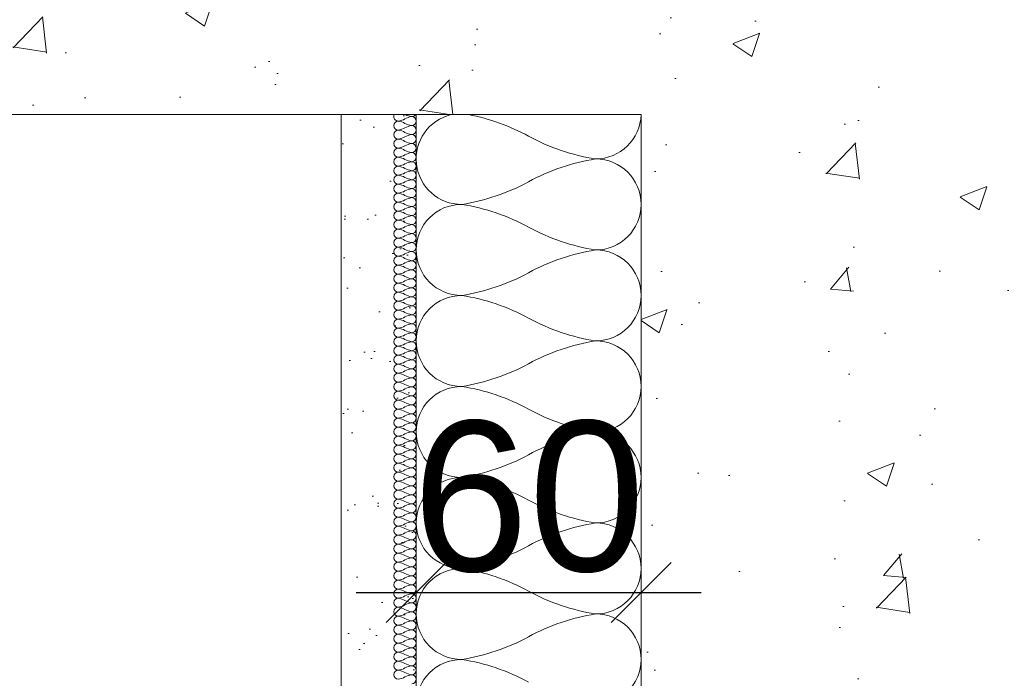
# Model space of a CAD drawing. Header units: millimetres. Extents: x 3652085 to 3778338, y -303702 to -273644.
# Tile 245 of 256: x 3701290 to 3701553, y -284337 to -284161. Entities that reach past the tile are written whole.
import ezdxf

# ---------------------------------------------------------------- set-up
doc = ezdxf.new("R2010")
doc.units = ezdxf.units.MM
doc.header["$PDMODE"] = 34
doc.linetypes.add('HIDDEN2', pattern=[4.7625, 3.175, -1.5875])
for name, color, linetype, lineweight in [('021 Various', 7, 'Continuous', 5), ('A-Detl-Thin', 150, 'Continuous', 18), ('DIM-03    (HAUSART)', 111, 'Continuous', 5), ('INSULATION (HAUSEART)', 31, 'Continuous', 15), ('SLAB    (HAUSART)_Pen_No__2', 8, 'Continuous', 15)]:
    doc.layers.add(name, color=color, linetype=linetype, lineweight=lineweight)
doc.styles.add('1-20 Eng HA', font='arial.ttf', dxfattribs={"height": 40})
doc.dimstyles.new('1-20 Eng HA', dxfattribs={"dimtxt": 40, "dimasz": 16, "dimexe": 16, "dimexo": 5, "dimgap": 5, "dimtad": 1, "dimdec": 0, "dimlfac": -1, "dimzin": 0, "dimdsep": 46, "dimtxsty": '1-20 Eng HA', "dimblk": 'OBLIQUE', "dimcen": 0.09, "dimdle": 16, "dimclrd": 256, "dimclre": 256, "dimclrt": 256, "dimadec": 0, "dimazin": 0, "dimtfac": 1, "dimtdec": 0, "dimtofl": 0, "dimtmove": 0, "dimatfit": 3, "dimldrblk": 'OBLIQUE', "dimfxl": 1, "dimtolj": 1, "dimtzin": 0, "dimlwe": 0, "dimarcsym": 0})

# ---------------------------------------------------------------- blocks, each defined once
blk = doc.blocks.new('_Oblique')
at = {"color": 0, "linetype": 'ByBlock', "lineweight": -2}
blk.add_line((-0.5, -0.5), (0.5, 0.5), dxfattribs=at)
blk = doc.blocks.new('*D447')
at = {"layer": 'Defpoints', "color": 0, "lineweight": 0, "transparency": 16777216}
for p in [(3701272.76, -284186.43), (3701272.76, -284186.43), (3701354.59, -284951.17)]:
    blk.add_point(p, dxfattribs=at)
at = {"layer": 'DIM-03    (HAUSART)', "lineweight": -2, "transparency": 16777216}
blk.add_line((3701272.76, -284967.17), (3701272.76, -284170.43), dxfattribs=at)
at = {"layer": 'DIM-03    (HAUSART)', "linetype": 'HIDDEN2', "lineweight": 0, "transparency": 16777216}
for p, q in [((3701277.76, -284186.43), (3701288.76, -284186.43)), ((3701349.59, -284951.17), (3701256.76, -284951.17))]:
    blk.add_line(p, q, dxfattribs=at)
at = {"layer": 'DIM-03    (HAUSART)', "lineweight": -2, "transparency": 16777216, "xscale": 16, "yscale": 16, "zscale": 16}
for p, rotation in [((3701272.76, -284186.43), 90), ((3701272.76, -284951.17), 270)]:
    blk.add_blockref('_Oblique', p, dxfattribs=dict(at, rotation=rotation))
at = {"layer": 'DIM-03    (HAUSART)', "lineweight": 0, "transparency": 16777216, "insert": (3701247.33, -284568.8), "char_height": 40, "attachment_point": 5, "rotation": 90, "style": '1-20 Eng HA'}
blk.add_mtext('\\A1;765', dxfattribs=at)
blk = doc.blocks.new('*D442')
at = {"layer": 'Defpoints', "color": 0, "lineweight": 0, "transparency": 16777216}
for p in [(3701455.67, -284313.86), (3701395.67, -284321.86), (3701455.67, -284321.97)]:
    blk.add_point(p, dxfattribs=at)
at = {"layer": 'DIM-03    (HAUSART)', "linetype": 'HIDDEN2', "lineweight": 0, "transparency": 16777216}
for p, q in [((3701395.67, -284316.86), (3701395.67, -284297.86)), ((3701455.67, -284316.97), (3701455.67, -284297.86))]:
    blk.add_line(p, q, dxfattribs=at)
at = {"layer": 'DIM-03    (HAUSART)', "lineweight": -2, "transparency": 16777216}
blk.add_line((3701379.67, -284313.86), (3701471.67, -284313.86), dxfattribs=at)
at = {"layer": 'DIM-03    (HAUSART)', "lineweight": -2, "transparency": 16777216, "xscale": 16, "yscale": 16, "zscale": 16, "rotation": 180}
blk.add_blockref('_Oblique', (3701395.67, -284313.86), dxfattribs=at)
at = {"layer": 'DIM-03    (HAUSART)', "lineweight": -2, "transparency": 16777216, "xscale": 16, "yscale": 16, "zscale": 16}
blk.add_blockref('_Oblique', (3701455.67, -284313.86), dxfattribs=at)
at = {"layer": 'DIM-03    (HAUSART)', "lineweight": 0, "transparency": 16777216, "insert": (3701425.67, -284288.44), "char_height": 40, "attachment_point": 5, "style": '1-20 Eng HA'}
blk.add_mtext('\\A1;60', dxfattribs=at)

msp = doc.modelspace()

# ---------------------------------------------------------------- hatches: boundary and pattern name
at = {"layer": '021 Various'}
h = msp.add_hatch(dxfattribs=at)
h.set_pattern_fill('SITEWORK_SAND', color=256, scale=10, angle=-180, style=0, pattern_type=2)
h.set_pattern_definition([(217.5, (3812511.794, -1008811.504), (0.62993358, -19.2682377), [0, -15.2, 0, -17, 0, -16.25]), (187.5, (3812511.794, -1008811.504), (-17.6977671, -28.22146065), [0, -8.2, 0, -13.7, 0, -5.25]), (147.5, (3812524.094, -1008811.504), (-31.1414186, -0.05659053), [0, -5, 0, -18, 0, -23.5]), (137.5, (3812524.094, -1008811.504), (-30.061266, -8.7767556), [0, -2.5, 0, -11.8, 0, -13.5])])
edge = h.paths.add_edge_path()
edge.add_line((3701515.67, -284946.43), (3701515.67, -284936.43))
edge.add_line((3701515.67, -284936.43), (3701515.67, -284927.92))
edge.add_line((3701515.67, -284927.92), (3701497.22, -284927.92))
edge.add_line((3701497.22, -284927.92), (3701497.22, -284929.68))
edge.add_arc((3701492.98, -284922.36), 8.46, 239.9384, 300.0616, ccw=False)
edge.add_line((3701488.75, -284929.68), (3701488.75, -284927.92))
edge.add_line((3701488.75, -284927.92), (3701478.43, -284927.92))
edge.add_line((3701478.43, -284927.92), (3701478.43, -284927.43))
edge.add_line((3701478.43, -284927.43), (3701458.86, -284927.43))
edge.add_line((3701458.86, -284927.43), (3701458.85, -284927.44))
edge.add_line((3701458.85, -284927.44), (3701458.82, -284927.44))
edge.add_line((3701458.82, -284927.44), (3701458.75, -284927.44))
edge.add_line((3701458.75, -284927.44), (3701458.72, -284927.45))
edge.add_line((3701458.72, -284927.45), (3701458.69, -284927.45))
edge.add_line((3701458.69, -284927.45), (3701458.65, -284927.45))
edge.add_line((3701458.65, -284927.45), (3701458.62, -284927.45))
edge.add_line((3701458.62, -284927.45), (3701458.59, -284927.45))
edge.add_line((3701458.59, -284927.45), (3701458.56, -284927.45))
edge.add_line((3701458.56, -284927.45), (3701458.52, -284927.46))
edge.add_line((3701458.52, -284927.46), (3701458.49, -284927.46))
edge.add_line((3701458.49, -284927.46), (3701458.46, -284927.46))
edge.add_line((3701458.46, -284927.46), (3701458.43, -284927.46))
edge.add_line((3701458.43, -284927.46), (3701458.4, -284927.46))
edge.add_line((3701458.4, -284927.46), (3701458.36, -284927.47))
edge.add_line((3701458.36, -284927.47), (3701458.33, -284927.47))
edge.add_line((3701458.33, -284927.47), (3701458.3, -284927.47))
edge.add_line((3701458.3, -284927.47), (3701458.27, -284927.47))
edge.add_line((3701458.27, -284927.47), (3701458.24, -284927.48))
edge.add_line((3701458.24, -284927.48), (3701458.21, -284927.48))
edge.add_line((3701458.21, -284927.48), (3701458.18, -284927.48))
edge.add_line((3701458.18, -284927.48), (3701458.15, -284927.48))
edge.add_line((3701458.15, -284927.48), (3701458.12, -284927.49))
edge.add_line((3701458.12, -284927.49), (3701458.09, -284927.49))
edge.add_line((3701458.09, -284927.49), (3701458.06, -284927.49))
edge.add_line((3701458.06, -284927.49), (3701458.03, -284927.49))
edge.add_line((3701458.03, -284927.49), (3701458, -284927.5))
edge.add_line((3701458, -284927.5), (3701457.97, -284927.5))
edge.add_line((3701457.97, -284927.5), (3701457.94, -284927.5))
edge.add_line((3701457.94, -284927.5), (3701457.92, -284927.51))
edge.add_line((3701457.92, -284927.51), (3701457.89, -284927.51))
edge.add_line((3701457.89, -284927.51), (3701457.86, -284927.51))
edge.add_line((3701457.86, -284927.51), (3701457.83, -284927.52))
edge.add_line((3701457.83, -284927.52), (3701457.81, -284927.52))
edge.add_line((3701457.81, -284927.52), (3701457.78, -284927.52))
edge.add_line((3701457.78, -284927.52), (3701457.75, -284927.53))
edge.add_line((3701457.75, -284927.53), (3701457.72, -284927.53))
edge.add_line((3701457.72, -284927.53), (3701457.7, -284927.54))
edge.add_line((3701457.7, -284927.54), (3701457.67, -284927.54))
edge.add_line((3701457.67, -284927.54), (3701457.65, -284927.54))
edge.add_line((3701457.65, -284927.54), (3701457.62, -284927.55))
edge.add_line((3701457.62, -284927.55), (3701457.6, -284927.55))
edge.add_line((3701457.6, -284927.55), (3701457.57, -284927.56))
edge.add_line((3701457.57, -284927.56), (3701457.55, -284927.56))
edge.add_line((3701457.55, -284927.56), (3701457.52, -284927.57))
edge.add_line((3701457.52, -284927.57), (3701457.5, -284927.57))
edge.add_line((3701457.5, -284927.57), (3701457.47, -284927.58))
edge.add_line((3701457.47, -284927.58), (3701457.45, -284927.58))
edge.add_line((3701457.45, -284927.58), (3701457.43, -284927.59))
edge.add_line((3701457.43, -284927.59), (3701457.4, -284927.59))
edge.add_line((3701457.4, -284927.59), (3701457.38, -284927.6))
edge.add_line((3701457.38, -284927.6), (3701457.36, -284927.6))
edge.add_line((3701457.36, -284927.6), (3701457.34, -284927.61))
edge.add_line((3701457.34, -284927.61), (3701457.32, -284927.62))
edge.add_line((3701457.32, -284927.62), (3701457.3, -284927.62))
edge.add_line((3701457.3, -284927.62), (3701457.27, -284927.63))
edge.add_line((3701457.27, -284927.63), (3701457.25, -284927.63))
edge.add_line((3701457.25, -284927.63), (3701457.23, -284927.64))
edge.add_line((3701457.23, -284927.64), (3701457.21, -284927.65))
edge.add_line((3701457.21, -284927.65), (3701457.19, -284927.65))
edge.add_line((3701457.19, -284927.65), (3701457.18, -284927.66))
edge.add_line((3701457.18, -284927.66), (3701457.16, -284927.67))
edge.add_line((3701457.16, -284927.67), (3701457.14, -284927.67))
edge.add_line((3701457.14, -284927.67), (3701457.12, -284927.68))
edge.add_line((3701457.12, -284927.68), (3701457.1, -284927.69))
edge.add_line((3701457.1, -284927.69), (3701457.08, -284927.69))
edge.add_line((3701457.08, -284927.69), (3701457.07, -284927.7))
edge.add_line((3701457.07, -284927.7), (3701457.05, -284927.71))
edge.add_line((3701457.05, -284927.71), (3701457.03, -284927.72))
edge.add_line((3701457.03, -284927.72), (3701457.02, -284927.72))
edge.add_line((3701457.02, -284927.72), (3701457, -284927.73))
edge.add_line((3701457, -284927.73), (3701456.99, -284927.74))
edge.add_line((3701456.99, -284927.74), (3701456.97, -284927.75))
edge.add_line((3701456.97, -284927.75), (3701456.95, -284927.75))
edge.add_line((3701456.95, -284927.75), (3701456.94, -284927.76))
edge.add_line((3701456.94, -284927.76), (3701456.93, -284927.77))
edge.add_line((3701456.93, -284927.77), (3701456.91, -284927.78))
edge.add_line((3701456.91, -284927.78), (3701456.9, -284927.79))
edge.add_line((3701456.9, -284927.79), (3701456.88, -284927.8))
edge.add_line((3701456.88, -284927.8), (3701456.87, -284927.8))
edge.add_line((3701456.87, -284927.8), (3701456.86, -284927.81))
edge.add_line((3701456.86, -284927.81), (3701456.84, -284927.82))
edge.add_line((3701456.84, -284927.82), (3701456.83, -284927.83))
edge.add_line((3701456.83, -284927.83), (3701456.82, -284927.84))
edge.add_line((3701456.82, -284927.84), (3701456.81, -284927.85))
edge.add_line((3701456.81, -284927.85), (3701456.8, -284927.86))
edge.add_line((3701456.8, -284927.86), (3701456.78, -284927.86))
edge.add_line((3701456.78, -284927.86), (3701456.77, -284927.87))
edge.add_line((3701456.77, -284927.87), (3701456.76, -284927.88))
edge.add_line((3701456.76, -284927.88), (3701456.75, -284927.89))
edge.add_line((3701456.75, -284927.89), (3701456.74, -284927.9))
edge.add_line((3701456.74, -284927.9), (3701456.73, -284927.91))
edge.add_line((3701456.73, -284927.91), (3701456.72, -284927.92))
edge.add_line((3701456.72, -284927.92), (3701456.71, -284927.93))
edge.add_line((3701456.71, -284927.93), (3701456.7, -284927.94))
edge.add_line((3701456.7, -284927.94), (3701456.68, -284927.96))
edge.add_line((3701456.68, -284927.96), (3701456.67, -284927.97))
edge.add_line((3701456.67, -284927.97), (3701456.66, -284927.98))
edge.add_line((3701456.66, -284927.98), (3701456.64, -284928))
edge.add_line((3701456.64, -284928), (3701456.63, -284928.01))
edge.add_line((3701456.63, -284928.01), (3701456.61, -284928.03))
edge.add_line((3701456.61, -284928.03), (3701456.6, -284928.05))
edge.add_line((3701456.6, -284928.05), (3701456.58, -284928.07))
edge.add_line((3701456.58, -284928.07), (3701456.56, -284928.09))
edge.add_line((3701456.56, -284928.09), (3701456.5, -284928.17))
edge.add_line((3701456.5, -284928.17), (3701456.43, -284928.25))
edge.add_line((3701456.43, -284928.25), (3701456.35, -284928.34))
edge.add_line((3701456.35, -284928.34), (3701456.26, -284928.43))
edge.add_line((3701456.26, -284928.43), (3701456.16, -284928.53))
edge.add_line((3701456.16, -284928.53), (3701456.05, -284928.63))
edge.add_line((3701456.05, -284928.63), (3701455.92, -284928.73))
edge.add_line((3701455.92, -284928.73), (3701455.8, -284928.81))
edge.add_line((3701455.8, -284928.81), (3701455.69, -284928.87))
edge.add_line((3701455.69, -284928.87), (3701455.58, -284928.93))
edge.add_line((3701455.58, -284928.93), (3701455.46, -284928.98))
edge.add_line((3701455.46, -284928.98), (3701455.33, -284929.02))
edge.add_line((3701455.33, -284929.02), (3701455.21, -284929.05))
edge.add_line((3701455.21, -284929.05), (3701455.08, -284929.08))
edge.add_line((3701455.08, -284929.08), (3701454.95, -284929.09))
edge.add_line((3701454.95, -284929.09), (3701454.83, -284929.1))
edge.add_line((3701454.83, -284929.1), (3701454.73, -284929.11))
edge.add_line((3701454.73, -284929.11), (3701454.73, -284929.11))
edge.add_line((3701454.73, -284929.11), (3701454.56, -284929.1))
edge.add_line((3701454.56, -284929.1), (3701454.43, -284929.08))
edge.add_line((3701454.43, -284929.08), (3701454.29, -284929.06))
edge.add_line((3701454.29, -284929.06), (3701454.15, -284929.02))
edge.add_line((3701454.15, -284929.02), (3701454.01, -284928.97))
edge.add_line((3701454.01, -284928.97), (3701453.86, -284928.9))
edge.add_line((3701453.86, -284928.9), (3701453.72, -284928.81))
edge.add_line((3701453.72, -284928.81), (3701453.58, -284928.7))
edge.add_line((3701453.58, -284928.7), (3701453.46, -284928.58))
edge.add_line((3701453.46, -284928.58), (3701453.35, -284928.45))
edge.add_line((3701453.35, -284928.45), (3701453.27, -284928.31))
edge.add_line((3701453.27, -284928.31), (3701453.2, -284928.17))
edge.add_line((3701453.2, -284928.17), (3701453.14, -284928.03))
edge.add_line((3701453.14, -284928.03), (3701453.1, -284927.9))
edge.add_line((3701453.1, -284927.9), (3701453.07, -284927.76))
edge.add_line((3701453.07, -284927.76), (3701453.05, -284927.63))
edge.add_line((3701453.05, -284927.63), (3701453.04, -284927.5))
edge.add_line((3701453.04, -284927.5), (3701453.04, -284927.38))
edge.add_line((3701453.04, -284927.38), (3701453.04, -284927.25))
edge.add_line((3701453.04, -284927.25), (3701453.05, -284927.13))
edge.add_line((3701453.05, -284927.13), (3701453.07, -284926.98))
edge.add_line((3701453.07, -284926.98), (3701453.11, -284926.81))
edge.add_line((3701453.11, -284926.81), (3701453.15, -284926.66))
edge.add_line((3701453.15, -284926.66), (3701453.19, -284926.55))
edge.add_line((3701453.19, -284926.55), (3701453.24, -284926.42))
edge.add_line((3701453.24, -284926.42), (3701446.55, -284926.42))
edge.add_line((3701446.55, -284926.42), (3701395.67, -284926.42))
edge.add_line((3701395.67, -284926.42), (3701395.67, -284186.43))
edge.add_line((3701395.67, -284186.43), (3701375.67, -284186.43))
edge.add_line((3701375.67, -284186.43), (3701375.67, -284946.43))
edge.add_line((3701375.67, -284946.43), (3701515.67, -284946.43))
at = {"layer": 'SLAB    (HAUSART)_Pen_No__2', "lineweight": 15}
h = msp.add_hatch(dxfattribs=at)
h.set_pattern_fill('AR-CONC', color=256, scale=0.4)
h.set_pattern_definition([(50, (3477757.38, -266462.08), (72.873868, -6.375634), [7.62, -83.82]), (355, (3477757.38, -266462.08), (-14.097369, 76.422738), [6.096, -67.056234]), (100.451445, (3477763.45, -266462.61), (58.776499, 70.0471), [6.476004, -71.236098]), (46.1842, (3477757.38, -266441.76), (108.431616, -16.81693), [11.43, -125.73]), (96.63556, (3477766.41, -266443.16), (94.961654, 98.97045), [9.71401, -106.854243]), (351.18415, (3477757.38, -266441.76), (94.961654, 98.97045), [9.143987, -100.583893]), (21, (3477767.54, -266446.84), (60.645757, -40.90608), [7.62, -83.82]), (326, (3477767.54, -266446.84), (24.720811, 73.675186), [6.096, -67.056]), (71.451445, (3477772.59, -266450.25), (85.366568, 32.769108), [6.476004, -71.235975]), (37.5, (3477757.378, -266462.08), (1.2354413, 33.8220155), [0, -66.2432, 0, -68.072, 0, -67.31]), (7.5, (3477757.378, -266462.08), (26.727865, 40.07223), [0, -38.8112, 0, -64.7192, 0, -25.654]), (327.5, (3477734.721, -266462.08), (54.236238, -2.2914976), [0, -25.4, 0, -79.248, 0, -105.156]), (317.5, (3477724.56, -266462.08), (59.251673, 10.170596), [0, -33.02, 0, -52.6288, 0, -74.676])])
h.paths.add_polyline_path([(3701193.56, -284186.43), (3701455.67, -284186.43), (3701455.67, -284246.43), (3701455.67, -284506.43), (3701855.67, -284506.43), (3701855.67, -284226.4), (3701951.63, -284226.4), (3701951.63, -284105.37), (3701193.56, -284105.37)])

# ---------------------------------------------------------------- linework, layer by layer
at = {"layer": '021 Various', "elevation": -165606.35}
msp.add_lwpolyline([(3701375.67, -284946.43), (3701515.67, -284946.43), (3701515.67, -284926.42), (3701395.67, -284926.42), (3701395.67, -284186.43), (3701375.67, -284186.43), (3701375.67, -284946.43)], close=True, dxfattribs=at)
at = {"layer": 'A-Detl-Thin', "color": 0, "lineweight": 0, "elevation": -165606.35}
msp.add_lwpolyline([(3701394.47, -284338.21, 1), (3701394.47, -284335.81, 0.084372), (3701392.67, -284336.41, -0.084372), (3701390.87, -284337.01, -1), (3701390.87, -284334.61, -0.084372), (3701392.67, -284335.21, 0.084372), (3701394.47, -284335.81, 1), (3701394.47, -284333.41, 0.084372), (3701392.67, -284334.01, -0.084372), (3701390.87, -284334.61, -1), (3701390.87, -284332.21, -0.084372), (3701392.67, -284332.81, 0.084372), (3701394.47, -284333.41, 1), (3701394.47, -284331.01, 0.084372), (3701392.67, -284331.61, -0.084372), (3701390.87, -284332.21, -1), (3701390.87, -284329.81, -0.084372), (3701392.67, -284330.41, 0.084372), (3701394.47, -284331.01, 1), (3701394.47, -284328.61, 0.084372), (3701392.67, -284329.21, -0.084372), (3701390.87, -284329.81, -1), (3701390.87, -284327.41, -0.084372), (3701392.67, -284328.01, 0.084372), (3701394.47, -284328.61, 1), (3701394.47, -284326.21, 0.084372), (3701392.67, -284326.81, -0.084372), (3701390.87, -284327.41, -1), (3701390.87, -284325.01, -0.084372), (3701392.67, -284325.61, 0.084372), (3701394.47, -284326.21, 1), (3701394.47, -284323.81, 0.084372), (3701392.67, -284324.41, -0.084372), (3701390.87, -284325.01, -1), (3701390.87, -284322.61, -0.084372), (3701392.67, -284323.21, 0.084372), (3701394.47, -284323.81, 1), (3701394.47, -284321.41, 0.084372), (3701392.67, -284322.01, -0.084372), (3701390.87, -284322.61, -1), (3701390.87, -284320.21, -0.084372), (3701392.67, -284320.81, 0.084372), (3701394.47, -284321.41, 1), (3701394.47, -284319.01, 0.084372), (3701392.67, -284319.61, -0.084372), (3701390.87, -284320.21, -1), (3701390.87, -284317.81, -0.084372), (3701392.67, -284318.41, 0.084372), (3701394.47, -284319.01, 1), (3701394.47, -284316.61, 0.084372), (3701392.67, -284317.21, -0.084372), (3701390.87, -284317.81, -1), (3701390.87, -284315.41, -0.084372), (3701392.67, -284316.01, 0.084372), (3701394.47, -284316.61, 1), (3701394.47, -284314.21, 0.084372), (3701392.67, -284314.81, -0.084372), (3701390.87, -284315.41, -1), (3701390.87, -284313.01, -0.084372), (3701392.67, -284313.61, 0.084372), (3701394.47, -284314.21, 1), (3701394.47, -284311.81, 0.084372), (3701392.67, -284312.41, -0.084372), (3701390.87, -284313.01, -1), (3701390.87, -284310.61, -0.084372), (3701392.67, -284311.21, 0.084372), (3701394.47, -284311.81, 1), (3701394.47, -284309.4, 0.084372), (3701392.67, -284310, -0.084372), (3701390.87, -284310.61, -1), (3701390.87, -284308.2, -0.084372), (3701392.67, -284308.8, 0.084372), (3701394.47, -284309.4, 1), (3701394.47, -284307, 0.084372), (3701392.67, -284307.6, -0.084372), (3701390.87, -284308.2, -1), (3701390.87, -284305.8, -0.084372), (3701392.67, -284306.4, 0.084372), (3701394.47, -284307, 1), (3701394.47, -284304.6, 0.084372), (3701392.67, -284305.2, -0.084372), (3701390.87, -284305.8, -1), (3701390.87, -284303.4, -0.084372), (3701392.67, -284304, 0.084372), (3701394.47, -284304.6, 1), (3701394.47, -284302.2, 0.084372), (3701392.67, -284302.8, -0.084372), (3701390.87, -284303.4, -1), (3701390.87, -284301, -0.084372), (3701392.67, -284301.6, 0.084372), (3701394.47, -284302.2, 1), (3701394.47, -284299.8, 0.084372), (3701392.67, -284300.4, -0.084372), (3701390.87, -284301, -1), (3701390.87, -284298.6, -0.084372), (3701392.67, -284299.2, 0.084372), (3701394.47, -284299.8, 1), (3701394.47, -284297.4, 0.084372), (3701392.67, -284298, -0.084372), (3701390.87, -284298.6, -1), (3701390.87, -284296.2, -0.084372), (3701392.67, -284296.8, 0.084372), (3701394.47, -284297.4, 1), (3701394.47, -284295, 0.084372), (3701392.67, -284295.6, -0.084372), (3701390.87, -284296.2, -1), (3701390.87, -284293.8, -0.084372), (3701392.67, -284294.4, 0.084372), (3701394.47, -284295, 1), (3701394.47, -284292.6, 0.084372), (3701392.67, -284293.2, -0.084372), (3701390.87, -284293.8, -1), (3701390.87, -284291.4, -0.084372), (3701392.67, -284292, 0.084372), (3701394.47, -284292.6, 1), (3701394.47, -284290.2, 0.084372), (3701392.67, -284290.8, -0.084372), (3701390.87, -284291.4, -1), (3701390.87, -284289, -0.084372), (3701392.67, -284289.6, 0.084372), (3701394.47, -284290.2, 1), (3701394.47, -284287.8, 0.084372), (3701392.67, -284288.4, -0.084372), (3701390.87, -284289, -1), (3701390.87, -284286.6, -0.084372), (3701392.67, -284287.2, 0.084372), (3701394.47, -284287.8, 1), (3701394.47, -284285.4, 0.084372), (3701392.67, -284286, -0.084372), (3701390.87, -284286.6, -1), (3701390.87, -284284.2, -0.084372), (3701392.67, -284284.8, 0.084372), (3701394.47, -284285.4, 1), (3701394.47, -284283, 0.084372), (3701392.67, -284283.6, -0.084372), (3701390.87, -284284.2, -1), (3701390.87, -284281.79, -0.084372), (3701392.67, -284282.4, 0.084372), (3701394.47, -284283, 1), (3701394.47, -284280.59, 0.084372), (3701392.67, -284281.19, -0.084372), (3701390.87, -284281.79, -1), (3701390.87, -284279.39, -0.084372), (3701392.67, -284279.99, 0.084372), (3701394.47, -284280.59, 1), (3701394.47, -284278.19, 0.084372), (3701392.67, -284278.79, -0.084372), (3701390.87, -284279.39, -1), (3701390.87, -284276.99, -0.084372), (3701392.67, -284277.59, 0.084372), (3701394.47, -284278.19, 1), (3701394.47, -284275.79, 0.084372), (3701392.67, -284276.39, -0.084372), (3701390.87, -284276.99, -1), (3701390.87, -284274.59, -0.084372), (3701392.67, -284275.19, 0.084372), (3701394.47, -284275.79, 1), (3701394.47, -284273.39, 0.084372), (3701392.67, -284273.99, -0.084372), (3701390.87, -284274.59, -1), (3701390.87, -284272.19, -0.084372), (3701392.67, -284272.79, 0.084372), (3701394.47, -284273.39, 1), (3701394.47, -284270.99, 0.084372), (3701392.67, -284271.59, -0.084372), (3701390.87, -284272.19, -1), (3701390.87, -284269.79, -0.084372), (3701392.67, -284270.39, 0.084372), (3701394.47, -284270.99, 1), (3701394.47, -284268.59, 0.084372), (3701392.67, -284269.19, -0.084372), (3701390.87, -284269.79, -1), (3701390.87, -284267.39, -0.084372), (3701392.67, -284267.99, 0.084372), (3701394.47, -284268.59, 1), (3701394.47, -284266.19, 0.084372), (3701392.67, -284266.79, -0.084372), (3701390.87, -284267.39, -1), (3701390.87, -284264.99, -0.084372), (3701392.67, -284265.59, 0.084372), (3701394.47, -284266.19, 1), (3701394.47, -284263.79, 0.084372), (3701392.67, -284264.39, -0.084372), (3701390.87, -284264.99, -1), (3701390.87, -284262.59, -0.084372), (3701392.67, -284263.19, 0.084372), (3701394.47, -284263.79, 1), (3701394.47, -284261.39, 0.084372), (3701392.67, -284261.99, -0.084372), (3701390.87, -284262.59, -1), (3701390.87, -284260.19, -0.084372), (3701392.67, -284260.79, 0.084372), (3701394.47, -284261.39, 1), (3701394.47, -284258.99, 0.084372), (3701392.67, -284259.59, -0.084372), (3701390.87, -284260.19, -1), (3701390.87, -284257.79, -0.084372), (3701392.67, -284258.39, 0.084372), (3701394.47, -284258.99, 1), (3701394.47, -284256.59, 0.084372), (3701392.67, -284257.19, -0.084372), (3701390.87, -284257.79, -1), (3701390.87, -284255.39, -0.084372), (3701392.67, -284255.99, 0.084372), (3701394.47, -284256.59, 1), (3701394.47, -284254.19, 0.084372), (3701392.67, -284254.79, -0.084372), (3701390.87, -284255.39, -1), (3701390.87, -284252.98, -0.084372), (3701392.67, -284253.58, 0.084372), (3701394.47, -284254.19, 1), (3701394.47, -284251.78, 0.084372), (3701392.67, -284252.38, -0.084372), (3701390.87, -284252.98, -1), (3701390.87, -284250.58, -0.084372), (3701392.67, -284251.18, 0.084372), (3701394.47, -284251.78, 1), (3701394.47, -284249.38, 0.084372), (3701392.67, -284249.98, -0.084372), (3701390.87, -284250.58, -1), (3701390.87, -284248.18, -0.084372), (3701392.67, -284248.78, 0.084372), (3701394.47, -284249.38, 1), (3701394.47, -284246.98, 0.084372), (3701392.67, -284247.58, -0.084372), (3701390.87, -284248.18, -1), (3701390.87, -284245.78, -0.084372), (3701392.67, -284246.38, 0.084372), (3701394.47, -284246.98, 1), (3701394.47, -284244.58, 0.084372), (3701392.67, -284245.18, -0.084372), (3701390.87, -284245.78, -1), (3701390.87, -284243.38, -0.084372), (3701392.67, -284243.98, 0.084372), (3701394.47, -284244.58, 1), (3701394.47, -284242.18, 0.084372), (3701392.67, -284242.78, -0.084372), (3701390.87, -284243.38, -1), (3701390.87, -284240.98, -0.084372), (3701392.67, -284241.58, 0.084372), (3701394.47, -284242.18, 1), (3701394.47, -284239.78, 0.084372), (3701392.67, -284240.38, -0.084372), (3701390.87, -284240.98, -1), (3701390.87, -284238.58, -0.084372), (3701392.67, -284239.18, 0.084372), (3701394.47, -284239.78, 1), (3701394.47, -284237.38, 0.084372), (3701392.67, -284237.98, -0.084372), (3701390.87, -284238.58, -1), (3701390.87, -284236.18, -0.084372), (3701392.67, -284236.78, 0.084372), (3701394.47, -284237.38, 1), (3701394.47, -284234.98, 0.084372), (3701392.67, -284235.58, -0.084372), (3701390.87, -284236.18, -1), (3701390.87, -284233.78, -0.084372), (3701392.67, -284234.38, 0.084372), (3701394.47, -284234.98, 1), (3701394.47, -284232.58, 0.084372), (3701392.67, -284233.18, -0.084372), (3701390.87, -284233.78, -1), (3701390.87, -284231.38, -0.084372), (3701392.67, -284231.98, 0.084372), (3701394.47, -284232.58, 1), (3701394.47, -284230.18, 0.084372), (3701392.67, -284230.78, -0.084372), (3701390.87, -284231.38, -1), (3701390.87, -284228.98, -0.084372), (3701392.67, -284229.58, 0.084372), (3701394.47, -284230.18, 1), (3701394.47, -284227.78, 0.084372), (3701392.67, -284228.38, -0.084372), (3701390.87, -284228.98, -1), (3701390.87, -284226.58, -0.084372), (3701392.67, -284227.18, 0.084372), (3701394.47, -284227.78, 1), (3701394.47, -284225.38, 0.084372), (3701392.67, -284225.98, -0.084372), (3701390.87, -284226.58, -1), (3701390.87, -284224.17, -0.084372), (3701392.67, -284224.77, 0.084372), (3701394.47, -284225.38, 1), (3701394.47, -284222.97, 0.084372), (3701392.67, -284223.57, -0.084372), (3701390.87, -284224.17, -1), (3701390.87, -284221.77, -0.084372), (3701392.67, -284222.37, 0.084372), (3701394.47, -284222.97, 1), (3701394.47, -284220.57, 0.084372), (3701392.67, -284221.17, -0.084372), (3701390.87, -284221.77, -1), (3701390.87, -284219.37, -0.084372), (3701392.67, -284219.97, 0.084372), (3701394.47, -284220.57, 1), (3701394.47, -284218.17, 0.084372), (3701392.67, -284218.77, -0.084372), (3701390.87, -284219.37, -1), (3701390.87, -284216.97, -0.084372), (3701392.67, -284217.57, 0.084372), (3701394.47, -284218.17, 1), (3701394.47, -284215.77, 0.084372), (3701392.67, -284216.37, -0.084372), (3701390.87, -284216.97, -1), (3701390.87, -284214.57, -0.084372), (3701392.67, -284215.17, 0.084372), (3701394.47, -284215.77, 1), (3701394.47, -284213.37, 0.084372), (3701392.67, -284213.97, -0.084372), (3701390.87, -284214.57, -1), (3701390.87, -284212.17, -0.084372), (3701392.67, -284212.77, 0.084372), (3701394.47, -284213.37, 1), (3701394.47, -284210.97, 0.084372), (3701392.67, -284211.57, -0.084372), (3701390.87, -284212.17, -1), (3701390.87, -284209.77, -0.084372), (3701392.67, -284210.37, 0.084372), (3701394.47, -284210.97, 1), (3701394.47, -284208.57, 0.084372), (3701392.67, -284209.17, -0.084372), (3701390.87, -284209.77, -1), (3701390.87, -284207.37, -0.084372), (3701392.67, -284207.97, 0.084372), (3701394.47, -284208.57, 1), (3701394.47, -284206.17, 0.084372), (3701392.67, -284206.77, -0.084372), (3701390.87, -284207.37, -1), (3701390.87, -284204.97, -0.084372), (3701392.67, -284205.57, 0.084372), (3701394.47, -284206.17, 1), (3701394.47, -284203.77, 0.084372), (3701392.67, -284204.37, -0.084372), (3701390.87, -284204.97, -1), (3701390.87, -284202.57, -0.084372), (3701392.67, -284203.17, 0.084372), (3701394.47, -284203.77, 1), (3701394.47, -284201.37, 0.084372), (3701392.67, -284201.97, -0.084372), (3701390.87, -284202.57, -1), (3701390.87, -284200.17, -0.084372), (3701392.67, -284200.77, 0.084372), (3701394.47, -284201.37, 1), (3701394.47, -284198.97, 0.084372), (3701392.67, -284199.57, -0.084372), (3701390.87, -284200.17, -1), (3701390.87, -284197.77, -0.084372), (3701392.67, -284198.37, 0.084372), (3701394.47, -284198.97, 1), (3701394.47, -284196.56, 0.084372), (3701392.67, -284197.17, -0.084372), (3701390.87, -284197.77, -1), (3701390.87, -284195.36, -0.084372), (3701392.67, -284195.96, 0.084372), (3701394.47, -284196.56, 1), (3701394.47, -284194.16, 0.084372), (3701392.67, -284194.76, -0.084372), (3701390.87, -284195.36, -1), (3701390.87, -284192.96, -0.084372), (3701392.67, -284193.56, 0.084372), (3701394.47, -284194.16, 1), (3701394.47, -284191.76, 0.084372), (3701392.67, -284192.36, -0.084372), (3701390.87, -284192.96, -1), (3701390.87, -284190.56, -0.084372), (3701392.67, -284191.16, 0.084372), (3701394.47, -284191.76, 1), (3701394.47, -284189.36, 0.084372), (3701392.67, -284189.96, -0.084372), (3701390.87, -284190.56, -1), (3701390.87, -284188.16, -0.084372), (3701392.67, -284188.76, 0.084372), (3701394.47, -284189.36, 1), (3701394.47, -284186.96, 0.084372), (3701392.67, -284187.56, -0.084372), (3701390.87, -284188.16, -0.556623), (3701389.8, -284186.43)], format="xyb", dxfattribs=at)
at = {"layer": 'A-Detl-Thin', "lineweight": 0, "elevation": -165606.35}
msp.add_lwpolyline([(3701392.8, -284186.43, 0.077953), (3701394.47, -284186.96, 0.250579), (3701395.47, -284186.43)], format="xyb", dxfattribs=at)
at = {"layer": 'INSULATION (HAUSEART)', "lineweight": 0, "elevation": -165606.35}
for points in [[(3701443.54, -284343.87, 1), (3701443.54, -284319.6, 0.085772), (3701425.67, -284325.67, -0.085772), (3701407.81, -284331.74, -1), (3701407.81, -284307.46, -0.085772), (3701425.67, -284313.53, 0.085772), (3701443.54, -284319.6, 1), (3701443.54, -284295.33, 0.085772), (3701425.67, -284301.4, -0.085772), (3701407.81, -284307.46, -1), (3701407.81, -284283.19, -0.085772), (3701425.67, -284289.26, 0.085772), (3701443.54, -284295.33, 1), (3701443.54, -284271.06, 0.085772), (3701425.67, -284277.12, -0.085772), (3701407.81, -284283.19, -1), (3701407.81, -284258.92, -0.085772), (3701425.67, -284264.99, 0.085772), (3701443.54, -284271.06, 1), (3701443.54, -284246.78, 0.085772), (3701425.67, -284252.85, -0.085772), (3701407.81, -284258.92, -1), (3701407.81, -284234.65, -0.085772), (3701425.67, -284240.71, 0.085772), (3701443.54, -284246.78, 1), (3701443.54, -284222.51, 0.085772), (3701425.67, -284228.58, -0.085772), (3701407.81, -284234.65, -1), (3701407.81, -284210.37, -0.085772), (3701425.67, -284216.44, 0.085772), (3701443.54, -284222.51, 1), (3701443.54, -284198.24, 0.085772), (3701425.67, -284204.31, -0.085772), (3701407.81, -284210.37, -0.889931), (3701405.01, -284186.43)], [(3701409.67, -284186.43, -0.077161), (3701425.67, -284192.17, 0.085772), (3701443.54, -284198.24, 0.40634), (3701455.67, -284186.43)], [(3701407.81, -284356.01, -1), (3701407.81, -284331.74, -0.085772), (3701425.67, -284337.81, 0.085772)]]:
    msp.add_lwpolyline(points, format="xyb", dxfattribs=at)
at = {"layer": 'SLAB    (HAUSART)_Pen_No__2', "elevation": -180000}
msp.add_lwpolyline([(3701193.56, -284105.37), (3701193.56, -284105.37), (3701193.56, -284186.43), (3701455.67, -284186.43), (3701455.67, -284246.43), (3701455.67, -284506.43), (3701855.67, -284506.43), (3701855.67, -284226.4), (3701951.63, -284226.4), (3701951.63, -284105.37)], dxfattribs=at)

# ---------------------------------------------------------------- dimensions: what is measured, and where the dimension line sits
at = {"layer": 'DIM-03    (HAUSART)', "lineweight": 0}
dim = msp.add_linear_dim(base=(3701272.76, -284186.43, -180000), p1=(3701354.59, -284951.17, -180000), p2=(3701272.76, -284186.43, -180000), angle=90, dimstyle='1-20 Eng HA', override={"dimtmove": 1}, dxfattribs=at)
dim.commit()
dim.dimension.update_dxf_attribs({"geometry": '*D447', "text_midpoint": (3701247.33, -284568.8, -180000)})
dim = msp.add_linear_dim(base=(3701455.67, -284313.86, -165606.35), p1=(3701395.67, -284321.86, -165606.35), p2=(3701455.67, -284321.97, -165606.35), dimstyle='1-20 Eng HA', dxfattribs=at)
dim.commit()
dim.dimension.update_dxf_attribs({"geometry": '*D442', "text_midpoint": (3701425.67, -284313.86, -165606.35), "dimtype": 160})

doc.saveas('drawing.dxf')
